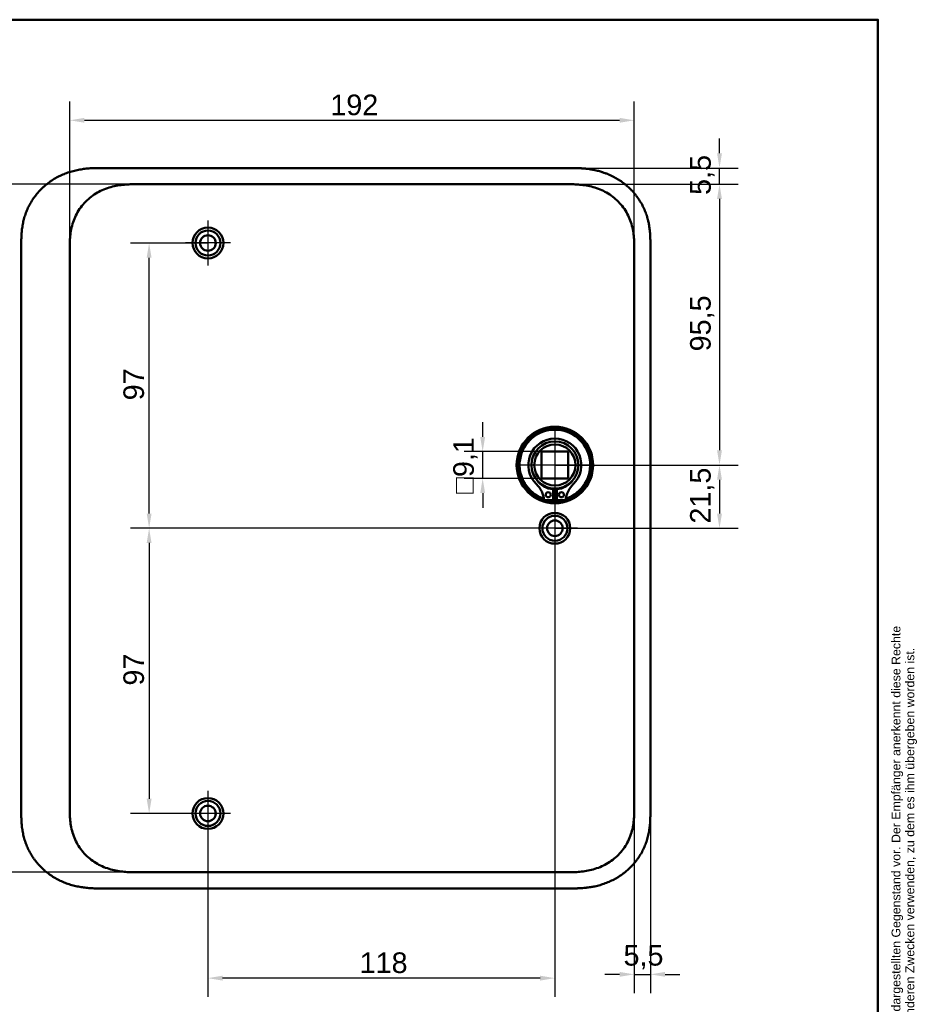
# Model space of a CAD drawing. Header units: millimetres. Extents: x 20 to 833, y 20 to 574.
# Tile 12 of 12: x 528 to 833, y 239 to 574. Entities that reach past the tile are written whole.
import ezdxf
from ezdxf.enums import TextEntityAlignment as Align

# ---------------------------------------------------------------- set-up
doc = ezdxf.new("R2010")
doc.units = ezdxf.units.MM
doc.header["$LTSCALE"] = 2
for name, color, linetype, lineweight in [('Bemaßungen(DIN)', 7, 'Continuous', 25), ('Mittelpunktmarkierung(DIN)', 7, 'Continuous', 25), ('Sichtbare Kanten(DIN)', 7, 'Continuous', 50), ('Skizziergeometrie(DIN)', 7, 'Continuous', 50), ('Symbole(DIN)', 7, 'Continuous', 25)]:
    doc.layers.add(name, color=color, linetype=linetype, lineweight=lineweight)
doc.styles.add('Aktuell-DIN', font='arial.ttf')
doc.styles.add('STANDARD-DIN~0', font='arial.ttf')
doc.styles.add('Textstil10', font='arial.ttf')
doc.styles.add('Textstil41', font='arial.ttf', dxfattribs={"width": 0.8})
doc.styles.add('Textstil80', font='arial.ttf', dxfattribs={"width": 0.9})
doc.styles.add('Textstil83', font='arial.ttf', dxfattribs={"width": 0.8})
doc.dimstyles.new('CAD-LAN', dxfattribs={"dimscale": 2, "dimtxt": 3.5, "dimasz": 2.5, "dimexe": 3.175, "dimexo": 0, "dimgap": 0.8, "dimtad": 1, "dimrnd": 1e-08, "dimtxsty": 'STANDARD-DIN~0', "dimcen": 0.09, "dimdle": 10, "dimclrd": 250, "dimclre": 250, "dimclrt": 250, "dimadec": 0, "dimazin": 2, "dimtfac": 1, "dimtmove": 0, "dimatfit": 3, "dimfxl": 1, "dimtolj": 1, "dimtzin": 0, "dimlwd": 25, "dimlwe": 25, "dimarcsym": 0})

# ---------------------------------------------------------------- blocks, each defined once
blk = doc.blocks.new('Ränder Standardrahmen')
at = {"layer": 'Skizziergeometrie(DIN)', "flags": 128}
blk.add_lwpolyline([(10, 10), (10, 287), (410, 287), (410, 10), (10, 10)], dxfattribs=at)
blk = doc.blocks.new('Schriftfelder Heusser')
at = {"layer": 'Symbole(DIN)', "color": 7, "insert": (293.33, 191.7), "char_height": 1.5, "width": 182.3003, "attachment_point": 1, "rotation": 90, "line_spacing_factor": 0.944221, "style": 'Aktuell-DIN'}
blk.add_mtext('\\fArial|b0|i0;\\H1.5000;Die Schlossfabrik Heusser AG ist Eigentümerin dieses Dokumentes und behält sich alle Rechte an diesem und dem dargestellten Gegenstand vor. Der Empfänger anerkennt diese Rechte\\Pund wird das Dokument nicht ohne schriftliche Ermächtigung der Eigentümerin Dritten zugänglich machen oder zu anderen Zwecken verwenden, zu dem es ihm übergeben worden ist.\\P ', dxfattribs=at)
at = {"layer": 'Symbole(DIN)', "color": 179, "true_color": 0x262659, "style": 'Textstil10'}
blk.add_attdef('ERSTELLUNGSDATUM_001', (217.23, 218.29), '', height=2, dxfattribs=at)
at = {"layer": 'Symbole(DIN)', "color": 179, "true_color": 0x262659}
for tag, height, style, p in [('AUTOR', 2.49, 'Aktuell-DIN', (240.03, 219.26)), ('KONTROLLDATUM', 2, 'Textstil10', (217.42, 215.04)), ('KONTROLLIERT_VON', 2, 'Textstil10', (239.98, 215.05))]:
    blk.add_attdef(tag, text='', height=height, dxfattribs=dict(at, style=style)).set_placement(p, align=Align.MIDDLE_LEFT)
at = {"layer": 'Symbole(DIN)', "color": 7, "style": 'Textstil83', "width": 0.8}
blk.add_attdef('Anfänglicher_Ansichtsmaßstab_001', (281.57, 213.34), '', height=2.3, dxfattribs=at)
at = {"layer": 'Symbole(DIN)', "color": 179, "true_color": 0x262659, "style": 'Textstil10'}
blk.add_attdef('PROJEKT', text='', height=2, dxfattribs=at).set_placement((217.77, 209.72), align=Align.BOTTOM_LEFT)
at = {"layer": 'Symbole(DIN)', "color": 7, "style": 'Textstil80', "width": 0.9}
blk.add_attdef('BAUTEILNUMMER', text='', height=4.5, dxfattribs=at).set_placement((237.4, 196.72), align=Align.MIDDLE_LEFT)
at = {"layer": 'Symbole(DIN)', "color": 7, "style": 'Textstil41', "width": 0.8}
blk.add_attdef('STATUS', text='', height=5, dxfattribs=at).set_placement((284.53, 195.86), align=Align.MIDDLE_CENTER)
blk = doc.blocks.new('*D12')
at = {"layer": 'Bemaßungen(DIN)', "color": 250, "linetype": 'Continuous', "lineweight": 25, "true_color": 0x3f3f3f, "transparency": 16777216}
for p, q in [((545.13, 494.85), (545.13, 546.13)), ((737.13, 495.78), (737.13, 546.13)), ((550.13, 539.78), (732.13, 539.78))]:
    blk.add_line(p, q, dxfattribs=at)
at = {"layer": 'Bemaßungen(DIN)', "color": 250, "linetype": 'Continuous', "true_color": 0x3f3f3f, "transparency": 16777216}
for points in [[(550.13, 540.61), (550.13, 538.95), (545.13, 539.78)], [(732.13, 540.61), (732.13, 538.95), (737.13, 539.78)]]:
    blk.add_solid(points, dxfattribs=at)
at = {"layer": 'Defpoints', "color": 0, "linetype": 'Continuous', "transparency": 16777216}
for p in [(737.13, 539.78), (737.13, 495.78), (545.13, 494.85)]:
    blk.add_point(p, dxfattribs=at)
at = {"layer": 'Bemaßungen(DIN)', "color": 250, "linetype": 'Continuous', "lineweight": 25, "true_color": 0x3f3f3f, "transparency": 16777216, "insert": (633.76, 548.53), "char_height": 7, "attachment_point": 1, "style": 'STANDARD-DIN~0'}
blk.add_mtext('\\A1;192', dxfattribs=at)
blk = doc.blocks.new('*D13')
at = {"layer": 'Bemaßungen(DIN)', "color": 250, "linetype": 'Continuous', "lineweight": 25, "true_color": 0x3f3f3f, "transparency": 16777216}
for p, q in [((568.67, 518.06), (506.32, 518.06)), ((512.67, 513.06), (512.67, 289.06)), ((568.67, 284.06), (506.32, 284.06))]:
    blk.add_line(p, q, dxfattribs=at)
at = {"layer": 'Bemaßungen(DIN)', "color": 250, "linetype": 'Continuous', "true_color": 0x3f3f3f, "transparency": 16777216}
for points in [[(511.84, 513.06), (513.5, 513.06), (512.67, 518.06)], [(511.84, 289.06), (513.5, 289.06), (512.67, 284.06)]]:
    blk.add_solid(points, dxfattribs=at)
at = {"layer": 'Defpoints', "color": 0, "linetype": 'Continuous', "transparency": 16777216}
for p in [(568.67, 518.06), (512.67, 284.06), (568.67, 284.06)]:
    blk.add_point(p, dxfattribs=at)
at = {"layer": 'Bemaßungen(DIN)', "color": 250, "linetype": 'Continuous', "lineweight": 25, "true_color": 0x3f3f3f, "transparency": 16777216, "insert": (503.92, 393.29), "char_height": 7, "attachment_point": 1, "rotation": 90, "style": 'STANDARD-DIN~0'}
blk.add_mtext('\\A1;234', dxfattribs=at)
blk = doc.blocks.new('*D14')
at = {"layer": 'Bemaßungen(DIN)', "color": 250, "linetype": 'Continuous', "lineweight": 25, "true_color": 0x3f3f3f, "transparency": 16777216}
for p, q in [((592.13, 498.06), (565.78, 498.06)), ((572.13, 406.06), (572.13, 493.06)), ((710.13, 401.06), (565.78, 401.06))]:
    blk.add_line(p, q, dxfattribs=at)
at = {"layer": 'Bemaßungen(DIN)', "color": 250, "linetype": 'Continuous', "true_color": 0x3f3f3f, "transparency": 16777216}
for points in [[(571.3, 493.06), (572.96, 493.06), (572.13, 498.06)], [(571.3, 406.06), (572.96, 406.06), (572.13, 401.06)]]:
    blk.add_solid(points, dxfattribs=at)
at = {"layer": 'Defpoints', "color": 0, "linetype": 'Continuous', "transparency": 16777216}
for p in [(572.13, 498.06), (592.13, 498.06), (710.13, 401.06)]:
    blk.add_point(p, dxfattribs=at)
at = {"layer": 'Bemaßungen(DIN)', "color": 250, "linetype": 'Continuous', "lineweight": 25, "true_color": 0x3f3f3f, "transparency": 16777216, "insert": (563.38, 444.55), "char_height": 7, "attachment_point": 1, "rotation": 90, "style": 'STANDARD-DIN~0'}
blk.add_mtext('\\A1;97', dxfattribs=at)
blk = doc.blocks.new('*D15')
at = {"layer": 'Bemaßungen(DIN)', "color": 250, "linetype": 'Continuous', "lineweight": 25, "true_color": 0x3f3f3f, "transparency": 16777216}
for p, q in [((710.13, 401.06), (565.78, 401.06)), ((572.13, 396.06), (572.13, 309.06)), ((584.48, 304.06), (565.78, 304.06))]:
    blk.add_line(p, q, dxfattribs=at)
at = {"layer": 'Bemaßungen(DIN)', "color": 250, "linetype": 'Continuous', "true_color": 0x3f3f3f, "transparency": 16777216}
for points in [[(571.3, 396.06), (572.96, 396.06), (572.13, 401.06)], [(571.3, 309.06), (572.96, 309.06), (572.13, 304.06)]]:
    blk.add_solid(points, dxfattribs=at)
at = {"layer": 'Defpoints', "color": 0, "linetype": 'Continuous', "transparency": 16777216}
for p in [(710.13, 401.06), (572.13, 304.06), (584.48, 304.06)]:
    blk.add_point(p, dxfattribs=at)
at = {"layer": 'Bemaßungen(DIN)', "color": 250, "linetype": 'Continuous', "lineweight": 25, "true_color": 0x3f3f3f, "transparency": 16777216, "insert": (563.38, 347.55), "char_height": 7, "attachment_point": 1, "rotation": 90, "style": 'STANDARD-DIN~0'}
blk.add_mtext('\\A1;97', dxfattribs=at)
blk = doc.blocks.new('*D16')
at = {"layer": 'Bemaßungen(DIN)', "color": 250, "linetype": 'Continuous', "lineweight": 25, "true_color": 0x3f3f3f, "transparency": 16777216}
for p, q in [((710.13, 422.56), (772.48, 422.56)), ((766.13, 417.56), (766.13, 406.06)), ((710.13, 401.06), (772.48, 401.06))]:
    blk.add_line(p, q, dxfattribs=at)
at = {"layer": 'Bemaßungen(DIN)', "color": 250, "linetype": 'Continuous', "true_color": 0x3f3f3f, "transparency": 16777216}
for points in [[(765.3, 417.56), (766.96, 417.56), (766.13, 422.56)], [(765.3, 406.06), (766.96, 406.06), (766.13, 401.06)]]:
    blk.add_solid(points, dxfattribs=at)
at = {"layer": 'Defpoints', "color": 0, "linetype": 'Continuous', "transparency": 16777216}
for p in [(710.13, 422.56), (710.13, 401.06), (766.13, 401.06)]:
    blk.add_point(p, dxfattribs=at)
at = {"layer": 'Bemaßungen(DIN)', "color": 250, "linetype": 'Continuous', "lineweight": 25, "true_color": 0x3f3f3f, "transparency": 16777216, "insert": (756.12, 402.64), "char_height": 7, "attachment_point": 1, "rotation": 90, "style": 'STANDARD-DIN~0'}
blk.add_mtext('\\A1;21,5', dxfattribs=at)
blk = doc.blocks.new('*D17')
at = {"layer": 'Bemaßungen(DIN)', "color": 250, "linetype": 'Continuous', "lineweight": 25, "true_color": 0x3f3f3f, "transparency": 16777216}
for p, q in [((713.59, 518.06), (772.48, 518.06)), ((766.13, 513.06), (766.13, 427.56)), ((710.13, 422.56), (772.48, 422.56))]:
    blk.add_line(p, q, dxfattribs=at)
at = {"layer": 'Bemaßungen(DIN)', "color": 250, "linetype": 'Continuous', "true_color": 0x3f3f3f, "transparency": 16777216}
for points in [[(765.3, 513.06), (766.96, 513.06), (766.13, 518.06)], [(765.3, 427.56), (766.96, 427.56), (766.13, 422.56)]]:
    blk.add_solid(points, dxfattribs=at)
at = {"layer": 'Defpoints', "color": 0, "linetype": 'Continuous', "transparency": 16777216}
for p in [(713.59, 518.06), (710.13, 422.56), (766.13, 422.56)]:
    blk.add_point(p, dxfattribs=at)
at = {"layer": 'Bemaßungen(DIN)', "color": 250, "linetype": 'Continuous', "lineweight": 25, "true_color": 0x3f3f3f, "transparency": 16777216, "insert": (756.12, 461.2), "char_height": 7, "attachment_point": 1, "rotation": 90, "style": 'STANDARD-DIN~0'}
blk.add_mtext('\\A1;95,5', dxfattribs=at)
blk = doc.blocks.new('*D18')
at = {"layer": 'Bemaßungen(DIN)', "color": 250, "linetype": 'Continuous', "lineweight": 25, "true_color": 0x3f3f3f, "transparency": 16777216}
for p, q in [((766.13, 528.56), (766.13, 533.56)), ((714.59, 523.56), (772.48, 523.56)), ((766.13, 518.06), (766.13, 523.56)), ((713.59, 518.06), (772.48, 518.06)), ((766.13, 513.06), (766.13, 508.06))]:
    blk.add_line(p, q, dxfattribs=at)
at = {"layer": 'Bemaßungen(DIN)', "color": 250, "linetype": 'Continuous', "true_color": 0x3f3f3f, "transparency": 16777216}
for points in [[(765.3, 528.56), (766.96, 528.56), (766.13, 523.56)], [(765.3, 513.06), (766.96, 513.06), (766.13, 518.06)]]:
    blk.add_solid(points, dxfattribs=at)
at = {"layer": 'Defpoints', "color": 0, "linetype": 'Continuous', "transparency": 16777216}
for p in [(714.59, 523.56), (766.13, 523.56), (713.59, 518.06)]:
    blk.add_point(p, dxfattribs=at)
at = {"layer": 'Bemaßungen(DIN)', "color": 250, "linetype": 'Continuous', "lineweight": 25, "true_color": 0x3f3f3f, "transparency": 16777216, "insert": (756.15, 514.42), "char_height": 7, "attachment_point": 1, "rotation": 90, "style": 'STANDARD-DIN~0'}
blk.add_mtext('\\A1;5,5', dxfattribs=at)
blk = doc.blocks.new('*D19')
at = {"layer": 'Bemaßungen(DIN)', "color": 250, "linetype": 'Continuous', "lineweight": 25, "true_color": 0x3f3f3f, "transparency": 16777216}
for p, q in [((737.13, 306.35), (737.13, 243)), ((742.63, 305.35), (742.63, 243)), ((732.13, 249.35), (727.13, 249.35)), ((737.13, 249.35), (742.63, 249.35)), ((747.63, 249.35), (752.63, 249.35))]:
    blk.add_line(p, q, dxfattribs=at)
at = {"layer": 'Bemaßungen(DIN)', "color": 250, "linetype": 'Continuous', "true_color": 0x3f3f3f, "transparency": 16777216}
for points in [[(732.13, 250.18), (732.13, 248.52), (737.13, 249.35)], [(747.63, 250.18), (747.63, 248.52), (742.63, 249.35)]]:
    blk.add_solid(points, dxfattribs=at)
at = {"layer": 'Defpoints', "color": 0, "linetype": 'Continuous', "transparency": 16777216}
for p in [(737.13, 306.35), (742.63, 305.35), (742.63, 249.35)]:
    blk.add_point(p, dxfattribs=at)
at = {"layer": 'Bemaßungen(DIN)', "color": 250, "linetype": 'Continuous', "lineweight": 25, "true_color": 0x3f3f3f, "transparency": 16777216, "insert": (733.48, 259.33), "char_height": 7, "attachment_point": 1, "style": 'STANDARD-DIN~0'}
blk.add_mtext('\\A1;5,5', dxfattribs=at)
blk = doc.blocks.new('*D20')
at = {"layer": 'Bemaßungen(DIN)', "color": 250, "linetype": 'Continuous', "lineweight": 25, "true_color": 0x3f3f3f, "transparency": 16777216}
for p, q in [((710.13, 410.56), (710.13, 241.71)), ((592.13, 296.41), (592.13, 241.71)), ((705.13, 248.06), (597.13, 248.06))]:
    blk.add_line(p, q, dxfattribs=at)
at = {"layer": 'Bemaßungen(DIN)', "color": 250, "linetype": 'Continuous', "true_color": 0x3f3f3f, "transparency": 16777216}
for points in [[(597.13, 248.9), (597.13, 247.23), (592.13, 248.06)], [(705.13, 248.9), (705.13, 247.23), (710.13, 248.06)]]:
    blk.add_solid(points, dxfattribs=at)
at = {"layer": 'Defpoints', "color": 0, "linetype": 'Continuous', "transparency": 16777216}
for p in [(710.13, 410.56), (592.13, 296.41), (592.13, 248.06)]:
    blk.add_point(p, dxfattribs=at)
at = {"layer": 'Bemaßungen(DIN)', "color": 250, "linetype": 'Continuous', "lineweight": 25, "true_color": 0x3f3f3f, "transparency": 16777216, "insert": (643.72, 256.81), "char_height": 7, "attachment_point": 1, "style": 'STANDARD-DIN~0'}
blk.add_mtext('\\A1;118', dxfattribs=at)
blk = doc.blocks.new('*D21')
at = {"layer": 'Bemaßungen(DIN)', "color": 250, "linetype": 'Continuous', "lineweight": 25, "true_color": 0x3f3f3f, "transparency": 16777216}
for p, q in [((685.58, 432.11), (685.58, 437.11)), ((705.58, 427.11), (679.23, 427.11)), ((685.58, 418.01), (685.58, 427.11)), ((705.58, 418.01), (679.23, 418.01)), ((685.58, 413.01), (685.58, 408.01))]:
    blk.add_line(p, q, dxfattribs=at)
at = {"layer": 'Bemaßungen(DIN)', "color": 250, "linetype": 'Continuous', "true_color": 0x3f3f3f, "transparency": 16777216}
for points in [[(684.75, 432.11), (686.41, 432.11), (685.58, 427.11)], [(684.75, 413.01), (686.41, 413.01), (685.58, 418.01)]]:
    blk.add_solid(points, dxfattribs=at)
at = {"layer": 'Defpoints', "color": 0, "linetype": 'Continuous', "transparency": 16777216}
for p in [(685.58, 427.11), (705.58, 427.11), (705.58, 418.01)]:
    blk.add_point(p, dxfattribs=at)
at = {"layer": 'Bemaßungen(DIN)', "color": 250, "linetype": 'Continuous', "lineweight": 25, "true_color": 0x3f3f3f, "transparency": 16777216, "insert": (675.57, 412.8), "char_height": 7, "attachment_point": 1, "rotation": 90, "style": 'STANDARD-DIN~0'}
blk.add_mtext('\\A1;\\fAIGDT|b0|i0;\\H7.0000;o\\fArial|b0|i0;\\H7.0000;9,1', dxfattribs=at)

msp = doc.modelspace()

# ---------------------------------------------------------------- linework, layer by layer
at = {"layer": 'Mittelpunktmarkierung(DIN)', "linetype": 'Continuous'}
for p, q in [((592.131, 505.714), (592.131, 490.414)), ((599.781, 498.064), (584.481, 498.064)), ((710.131, 434.564), (710.131, 410.564)), ((722.131, 422.564), (698.131, 422.564)), ((710.131, 408.714), (710.131, 393.414)), ((717.781, 401.064), (702.481, 401.064)), ((592.131, 311.714), (592.131, 296.414)), ((599.781, 304.064), (584.481, 304.064))]:
    msp.add_line(p, q, dxfattribs=at)
at = {"layer": 'Sichtbare Kanten(DIN)'}
for p, q in [((714.592, 523.564), (555.669, 523.564)), ((568.669, 518.064), (568.669, 518.064)), ((713.593, 518.064), (568.669, 518.064)), ((528.631, 496.78), (528.631, 305.307)), ((742.631, 305.348), (742.631, 496.78)), ((705.581, 418.014), (705.581, 427.114)), ((705.581, 427.114), (714.681, 427.114)), ((714.681, 427.114), (714.681, 418.014)), ((714.681, 418.014), (705.581, 418.014)), ((709.514, 414.306), (709.514, 410.606)), ((710.747, 410.606), (710.747, 414.306)), ((709.514, 410.606), (706.49, 410.606)), ((713.771, 410.606), (710.747, 410.606)), ((713.592, 284.064), (568.669, 284.064)), ((568.669, 284.064), (568.669, 284.064)), ((713.592, 284.064), (713.592, 284.064)), ((555.669, 278.564), (714.592, 278.564))]:
    msp.add_line(p, q, dxfattribs=at)
for centre, radius in [((592.131, 498.064), 5.25), ((592.131, 498.064), 4.25), ((592.131, 498.064), 2.65), ((710.131, 422.564), 13), ((710.131, 422.564), 12.5), ((710.131, 422.564), 8), ((710.131, 422.564), 7), ((707.899, 412.456), 0.85), ((712.362, 412.456), 0.85), ((710.131, 401.064), 5.25), ((710.131, 401.064), 4.25), ((710.131, 401.064), 2.65), ((592.131, 304.064), 5.25), ((592.131, 304.064), 4.25), ((592.131, 304.064), 2.65)]:
    msp.add_circle(centre, radius, dxfattribs=at)
for centre, radius, start, end in [((710.131, 422.564), 12, 288.17213, 251.82787), ((710.131, 422.564), 9.017, 314.1409, 225.8591), ((697.808, 409.866), 8.678, 4.96705, 45.8591), ((710.131, 421.831), 7.55, 215.6871, 265.31499), ((710.131, 422.564), 8.2, 243.63056, 296.36944), ((710.131, 421.831), 7.55, 274.68501, 324.3129), ((722.454, 409.866), 8.678, 134.1409, 175.03295), ((710.131, 422.564), 9, 266.0711, 273.9289), ((710.131, 422.564), 12, 265.21102, 274.78898)]:
    msp.add_arc(centre, radius, start, end, dxfattribs=at)
for points, knots in [([(555.669, 523.564), (555.084, 523.562), (553.905, 523.548), (552.416, 523.485), (550.918, 523.37), (549.715, 523.231), (548.211, 522.99), (547.01, 522.738), (545.521, 522.343), (544.341, 521.961), (542.891, 521.401), (541.753, 520.885), (540.368, 520.156), (539.293, 519.508), (538.001, 518.618), (537.011, 517.846), (535.837, 516.809), (534.952, 515.926), (533.92, 514.762), (533.156, 513.785), (532.284, 512.515), (531.655, 511.464), (530.957, 510.114), (530.469, 509.008), (529.949, 507.603), (529.603, 506.465), (529.255, 505.031), (529.04, 503.879), (528.845, 502.44), (528.741, 501.291), (528.664, 499.865), (528.631, 498.45), (528.631, 497.334), (528.631, 496.78)], [-0.99998994, -0.99998994, -0.99998994, -0.99998994, -0.9592928, -0.91859565, -0.89824708, -0.85754993, -0.83720136, -0.79650421, -0.77615564, -0.73545849, -0.71510992, -0.67441277, -0.6540642, -0.61336705, -0.59301848, -0.55232133, -0.53197276, -0.49127561, -0.47092704, -0.43022989, -0.40988132, -0.36918417, -0.3488356, -0.30813845, -0.28778988, -0.24709273, -0.22674416, -0.18604701, -0.16569844, -0.12500129, -0.10465272, -0.06395557, -0.02325842, -0.02325842, -0.02325842, -0.02325842]), ([(742.631, 496.78), (742.631, 497.078), (742.63, 497.677), (742.625, 498.43), (742.612, 499.187), (742.595, 499.795), (742.561, 500.558), (742.523, 501.17), (742.448, 502.089), (742.346, 503.008), (742.158, 504.234), (741.975, 505.147), (741.758, 506.054), (741.595, 506.655), (741.368, 507.401), (741.168, 507.992), (740.895, 508.723), (740.658, 509.3), (740.276, 510.155), (739.858, 510.994), (739.165, 512.217), (738.48, 513.262), (737.546, 514.511), (736.738, 515.462), (735.657, 516.586), (734.739, 517.43), (733.532, 518.414), (732.521, 519.142), (731.206, 519.975), (730.116, 520.578), (728.855, 521.184), (727.996, 521.547), (727.125, 521.877), (726.538, 522.081), (725.65, 522.362), (724.754, 522.609), (723.548, 522.887), (722.636, 523.057), (721.722, 523.198), (721.111, 523.278), (720.348, 523.362), (719.737, 523.416), (718.974, 523.47), (718.365, 523.503), (717.452, 523.538), (716.24, 523.563), (715.189, 523.564), (714.592, 523.564)], [-0.99999789, -0.99999789, -0.99999789, -0.99999789, -0.9791648, -0.9583317, -0.94791516, -0.92708206, -0.91666552, -0.89583243, -0.88541588, -0.85416624, -0.83333315, -0.80208351, -0.79166696, -0.77083387, -0.76041733, -0.73958423, -0.72916769, -0.70833459, -0.69791805, -0.66666841, -0.64583532, -0.60416913, -0.58333604, -0.54166985, -0.52083676, -0.47917058, -0.45833749, -0.4166713, -0.39583821, -0.35417202, -0.33333893, -0.30208929, -0.29167275, -0.27083965, -0.26042311, -0.22917347, -0.20834038, -0.17709074, -0.16667419, -0.1458411, -0.13542455, -0.11459146, -0.10417491, -0.08334182, -0.07292528, -0.04167564, -0.00000945, -0.00000945, -0.00000945, -0.00000945]), ([(545.131, 495.78), (545.131, 496.408), (545.131, 497.056), (545.143, 497.705), (545.157, 498.427), (545.186, 499.151), (545.241, 499.866), (545.302, 500.645), (545.392, 501.413), (545.523, 502.175), (545.659, 502.967), (545.838, 503.753), (546.073, 504.544), (546.308, 505.337), (546.598, 506.125), (546.944, 506.89), (547.29, 507.659), (547.693, 508.408), (548.149, 509.125), (548.603, 509.84), (549.11, 510.525), (549.667, 511.174), (550.217, 511.816), (550.818, 512.424), (551.455, 512.984), (552.092, 513.545), (552.762, 514.056), (553.462, 514.521), (554.158, 514.983), (554.883, 515.398), (555.636, 515.767), (556.372, 516.127), (557.135, 516.444), (557.918, 516.715), (558.673, 516.976), (559.448, 517.195), (560.232, 517.373), (560.98, 517.543), (561.737, 517.675), (562.5, 517.776), (563.224, 517.871), (563.954, 517.937), (564.685, 517.981), (565.376, 518.022), (566.068, 518.044), (566.754, 518.054), (567.4, 518.064), (568.042, 518.064), (568.669, 518.064)], [0, 0, 0, 0, 0.20048, 0.20048, 0.20048, 0.4237428, 0.4237428, 0.4237428, 0.6666848, 0.6666848, 0.6666848, 0.9193992, 0.9193992, 0.9193992, 1.173002, 1.173002, 1.173002, 1.4278722, 1.4278722, 1.4278722, 1.6819311, 1.6819311, 1.6819311, 1.933378, 1.933378, 1.933378, 2.1848149, 2.1848149, 2.1848149, 2.4343919, 2.4343919, 2.4343919, 2.6782792, 2.6782792, 2.6782792, 2.9134601, 2.9134601, 2.9134601, 3.1379646, 3.1379646, 3.1379646, 3.3508174, 3.3508174, 3.3508174, 3.5518222, 3.5518222, 3.5518222, 3.7413044, 3.7413044, 3.7413044, 3.7413044]), ([(713.593, 518.064), (714.22, 518.064), (714.861, 518.064), (715.508, 518.054), (716.194, 518.044), (716.886, 518.022), (717.577, 517.981), (718.308, 517.937), (719.038, 517.871), (719.761, 517.776), (720.525, 517.675), (721.282, 517.543), (722.03, 517.373), (722.814, 517.195), (723.588, 516.976), (724.343, 516.715), (725.127, 516.444), (725.889, 516.127), (726.625, 515.767), (727.378, 515.398), (728.104, 514.983), (728.799, 514.521), (729.5, 514.056), (730.17, 513.545), (730.806, 512.984), (731.443, 512.424), (732.045, 511.816), (732.595, 511.174), (733.151, 510.525), (733.658, 509.84), (734.113, 509.125), (734.568, 508.407), (734.971, 507.659), (735.318, 506.89), (735.663, 506.125), (735.953, 505.337), (736.189, 504.544), (736.424, 503.753), (736.602, 502.967), (736.738, 502.175), (736.869, 501.413), (736.96, 500.645), (737.02, 499.866), (737.075, 499.151), (737.104, 498.427), (737.118, 497.705), (737.131, 497.056), (737.131, 496.408), (737.131, 495.78)], [0, 0, 0, 0, 0.1894834, 0.1894834, 0.1894834, 0.3904881, 0.3904881, 0.3904881, 0.6033414, 0.6033414, 0.6033414, 0.8278466, 0.8278466, 0.8278466, 1.0630283, 1.0630283, 1.0630283, 1.3069161, 1.3069161, 1.3069161, 1.5564929, 1.5564929, 1.5564929, 1.8079285, 1.8079285, 1.8079285, 2.0593731, 2.0593731, 2.0593731, 2.3134297, 2.3134297, 2.3134297, 2.5682979, 2.5682979, 2.5682979, 2.8218991, 2.8218991, 2.8218991, 3.0746122, 3.0746122, 3.0746122, 3.3175525, 3.3175525, 3.3175525, 3.5408138, 3.5408138, 3.5408138, 3.7412926, 3.7412926, 3.7412926, 3.7412926]), ([(528.631, 305.266), (528.631, 304.739), (528.632, 303.649), (528.664, 302.263), (528.741, 300.837), (528.845, 299.688), (529.04, 298.249), (529.255, 297.097), (529.603, 295.663), (529.949, 294.525), (530.469, 293.12), (530.957, 292.014), (531.655, 290.664), (532.284, 289.613), (533.156, 288.343), (533.92, 287.366), (534.952, 286.202), (535.837, 285.318), (537.011, 284.282), (538.001, 283.51), (539.293, 282.62), (540.368, 281.972), (541.753, 281.243), (542.891, 280.727), (544.341, 280.167), (545.521, 279.785), (547.01, 279.39), (548.211, 279.138), (549.715, 278.897), (550.918, 278.758), (552.416, 278.643), (553.905, 278.58), (555.084, 278.566), (555.669, 278.564)], [-0.97472618, -0.97472618, -0.97472618, -0.97472618, -0.93604739, -0.89534998, -0.87500127, -0.83430386, -0.81395515, -0.77325774, -0.75290903, -0.71221162, -0.69186291, -0.6511655, -0.6308168, -0.59011938, -0.56977068, -0.52907326, -0.50872456, -0.46802714, -0.44767844, -0.40698102, -0.38663232, -0.3459349, -0.3255862, -0.28488878, -0.26454008, -0.22384266, -0.20349396, -0.16279654, -0.14244784, -0.10175042, -0.08140172, -0.0407043, -0.00000689, -0.00000689, -0.00000689, -0.00000689]), ([(568.669, 284.064), (568.042, 284.064), (567.4, 284.064), (566.754, 284.074), (566.068, 284.084), (565.375, 284.106), (564.685, 284.147), (563.954, 284.191), (563.224, 284.257), (562.5, 284.353), (561.737, 284.453), (560.98, 284.585), (560.232, 284.755), (559.448, 284.933), (558.673, 285.152), (557.918, 285.413), (557.135, 285.684), (556.372, 286.001), (555.636, 286.361), (554.883, 286.73), (554.158, 287.145), (553.462, 287.607), (552.762, 288.072), (552.092, 288.583), (551.455, 289.144), (550.818, 289.704), (550.217, 290.312), (549.666, 290.954), (549.11, 291.603), (548.603, 292.288), (548.149, 293.003), (547.693, 293.721), (547.29, 294.469), (546.944, 295.238), (546.598, 296.003), (546.308, 296.791), (546.073, 297.584), (545.838, 298.375), (545.659, 299.161), (545.523, 299.953), (545.392, 300.715), (545.302, 301.483), (545.241, 302.262), (545.186, 302.977), (545.157, 303.701), (545.143, 304.423), (545.131, 305.072), (545.131, 305.72), (545.131, 306.348)], [0, 0, 0, 0, 0.1894861, 0.1894861, 0.1894861, 0.3904941, 0.3904941, 0.3904941, 0.6033491, 0.6033491, 0.6033491, 0.8278544, 0.8278544, 0.8278544, 1.0630348, 1.0630348, 1.0630348, 1.3069205, 1.3069205, 1.3069205, 1.5564953, 1.5564953, 1.5564953, 1.8079303, 1.8079303, 1.8079303, 2.0593759, 2.0593759, 2.0593759, 2.3134335, 2.3134335, 2.3134335, 2.5683022, 2.5683022, 2.5683022, 2.8219033, 2.8219033, 2.8219033, 3.0746163, 3.0746163, 3.0746163, 3.3175565, 3.3175565, 3.3175565, 3.5408165, 3.5408165, 3.5408165, 3.7412931, 3.7412931, 3.7412931, 3.7412931]), ([(737.131, 306.348), (737.131, 305.72), (737.131, 305.072), (737.118, 304.423), (737.104, 303.701), (737.075, 302.977), (737.02, 302.262), (736.96, 301.483), (736.869, 300.715), (736.738, 299.953), (736.602, 299.161), (736.424, 298.375), (736.189, 297.584), (735.953, 296.791), (735.663, 296.003), (735.318, 295.238), (734.971, 294.469), (734.568, 293.72), (734.113, 293.003), (733.658, 292.288), (733.151, 291.603), (732.595, 290.954), (732.045, 290.312), (731.443, 289.704), (730.806, 289.144), (730.17, 288.583), (729.5, 288.072), (728.799, 287.607), (728.104, 287.145), (727.378, 286.73), (726.625, 286.361), (725.889, 286.001), (725.126, 285.684), (724.343, 285.413), (723.588, 285.152), (722.814, 284.933), (722.03, 284.755), (721.281, 284.585), (720.525, 284.453), (719.761, 284.352), (719.038, 284.257), (718.308, 284.191), (717.577, 284.147), (716.886, 284.106), (716.194, 284.084), (715.508, 284.074), (714.861, 284.064), (714.22, 284.064), (713.592, 284.064)], [0, 0, 0, 0, 0.2004784, 0.2004784, 0.2004784, 0.4237411, 0.4237411, 0.4237411, 0.6666843, 0.6666843, 0.6666843, 0.9194, 0.9194, 0.9194, 1.1730033, 1.1730033, 1.1730033, 1.4278738, 1.4278738, 1.4278738, 1.6819326, 1.6819326, 1.6819326, 1.9333793, 1.9333793, 1.9333793, 2.1848165, 2.1848165, 2.1848165, 2.4343943, 2.4343943, 2.4343943, 2.6782826, 2.6782826, 2.6782826, 2.9134642, 2.9134642, 2.9134642, 3.1379689, 3.1379689, 3.1379689, 3.3508216, 3.3508216, 3.3508216, 3.5518256, 3.5518256, 3.5518256, 3.7413067, 3.7413067, 3.7413067, 3.7413067]), ([(714.592, 278.564), (715.19, 278.564), (716.241, 278.565), (717.452, 278.59), (718.364, 278.625), (718.974, 278.658), (719.737, 278.712), (720.348, 278.766), (721.111, 278.85), (721.722, 278.93), (722.636, 279.071), (723.548, 279.241), (724.905, 279.554), (726.098, 279.894), (727.565, 280.404), (728.715, 280.877), (730.116, 281.55), (731.206, 282.153), (732.521, 282.986), (733.532, 283.714), (734.739, 284.698), (735.657, 285.542), (736.738, 286.666), (737.546, 287.617), (738.48, 288.866), (739.164, 289.912), (739.935, 291.27), (740.481, 292.394), (741.073, 293.838), (741.473, 295.022), (741.88, 296.525), (742.135, 297.741), (742.346, 299.12), (742.448, 300.039), (742.523, 300.958), (742.561, 301.57), (742.595, 302.333), (742.612, 302.941), (742.625, 303.698), (742.631, 304.451), (742.631, 305.05), (742.631, 305.348)], [-0.99999787, -0.99999787, -0.99999787, -0.99999787, -0.95833168, -0.92708204, -0.9166655, -0.89583241, -0.88541586, -0.86458277, -0.85416622, -0.83333313, -0.82291658, -0.79166695, -0.77083385, -0.72916767, -0.70833458, -0.66666839, -0.6458353, -0.60416912, -0.58333603, -0.54166984, -0.52083675, -0.47917057, -0.45833747, -0.41667129, -0.3958382, -0.35417201, -0.33333892, -0.29167274, -0.27083965, -0.22917346, -0.20834037, -0.16667419, -0.14584109, -0.11459146, -0.10417491, -0.08334182, -0.07292527, -0.05209218, -0.04167563, -0.02084254, -0.00000945, -0.00000945, -0.00000945, -0.00000945])]:
    msp.add_open_spline(points, degree=3, knots=knots, dxfattribs=at)
for points, degree in [([(545.131, 306.348), (545.131, 369.492), (545.131, 432.636), (545.131, 495.78)], 3), ([(737.131, 495.78), (737.131, 401.064), (737.131, 306.348)], 2)]:
    msp.add_open_spline(points, degree=degree, dxfattribs=at)

# ---------------------------------------------------------------- block references
at = {"xscale": 2, "yscale": 2, "zscale": 2}
for name, p in [('Ränder Standardrahmen', (0, 0)), ('Schriftfelder Heusser', (238, -362.833))]:
    msp.add_blockref(name, p, dxfattribs=at)

# ---------------------------------------------------------------- dimensions: what is measured, and where the dimension line sits
at = {"layer": 'Bemaßungen(DIN)', "color": 250, "linetype": 'Continuous', "lineweight": 25, "true_color": 0x3f3f3f}
for base, p1, p2, angle, override, picture, middle in [((737.131, 539.78), (545.131, 494.852), (737.131, 495.78), 180, {"dimgap": 0.8, "dimdec": 2, "dimtol": 0, "dimlim": 0, "dimtp": 0, "dimtm": 0, "dimtdec": 2, "dimtofl": 0, "dimatfit": 1}, '*D12', (641.131, 539.78)), ((766.131, 523.564), (713.593, 518.064), (714.592, 523.564), 90, {"dimgap": 0.8, "dimdec": 2, "dimtol": 0, "dimlim": 0, "dimtp": 0, "dimtm": 0, "dimtdec": 2, "dimtofl": 1, "dimatfit": 1}, '*D18', (766.131, 520.814)), ((512.669, 284.064), (568.669, 518.064), (568.669, 284.064), 90, {"dimgap": 0.8, "dimdec": 2, "dimtol": 0, "dimlim": 0, "dimtp": 0, "dimtm": 0, "dimtdec": 2, "dimtofl": 0, "dimatfit": 1}, '*D13', (512.669, 401.064)), ((766.131, 422.564), (713.593, 518.064), (710.131, 422.564), 90, {"dimgap": 0.8, "dimdec": 2, "dimtol": 0, "dimlim": 0, "dimtp": 0, "dimtm": 0, "dimtdec": 2, "dimtofl": 0, "dimatfit": 1}, '*D17', (766.131, 470.314)), ((572.131, 498.064), (710.131, 401.064), (592.131, 498.064), 90, {"dimgap": 0.8, "dimdec": 2, "dimtol": 0, "dimlim": 0, "dimtp": 0, "dimtm": 0, "dimtdec": 2, "dimtofl": 0, "dimatfit": 1}, '*D14', (572.131, 449.564)), ((766.131, 401.064), (710.131, 422.564), (710.131, 401.064), 90, {"dimgap": 0.8, "dimdec": 2, "dimtol": 0, "dimlim": 0, "dimtp": 0, "dimtm": 0, "dimtdec": 2, "dimtofl": 0, "dimatfit": 1}, '*D16', (766.131, 411.814)), ((592.131, 248.064), (710.131, 410.564), (592.131, 296.414), 180, {"dimgap": 0.8, "dimdec": 2, "dimtol": 0, "dimlim": 0, "dimtp": 0, "dimtm": 0, "dimtdec": 2, "dimtofl": 0, "dimatfit": 1}, '*D20', (651.131, 248.064)), ((572.131, 304.064), (710.131, 401.064), (584.481, 304.064), 90, {"dimgap": 0.8, "dimdec": 2, "dimtol": 0, "dimlim": 0, "dimtp": 0, "dimtm": 0, "dimtdec": 2, "dimtofl": 0, "dimatfit": 1}, '*D15', (572.131, 352.564)), ((742.631, 249.348), (737.131, 306.348), (742.631, 305.348), 180, {"dimgap": 0.8, "dimdec": 2, "dimtol": 0, "dimlim": 0, "dimtp": 0, "dimtm": 0, "dimtdec": 2, "dimtofl": 1, "dimatfit": 1}, '*D19', (739.881, 249.348))]:
    dim = msp.add_linear_dim(base=base, p1=p1, p2=p2, angle=angle, dimstyle='CAD-LAN', override=override, dxfattribs=at)
    dim.commit()
    dim.dimension.update_dxf_attribs({"geometry": picture, "text_midpoint": middle, "dimtype": 160})
dim = msp.add_linear_dim(base=(685.581, 427.114), p1=(705.581, 418.014), p2=(705.581, 427.114), angle=90, text='\\fAIGDT|b0|i0;\\H7.0000;o\\fArial|b0|i0;\\H7.0000;<>', dimstyle='CAD-LAN', override={"dimgap": 0.8, "dimdec": 2, "dimtol": 0, "dimlim": 0, "dimtp": 0, "dimtm": 0, "dimtdec": 2, "dimtofl": 1, "dimatfit": 1}, dxfattribs=at)
dim.commit()
dim.dimension.update_dxf_attribs({"geometry": '*D21', "text_midpoint": (685.581, 422.564), "dimtype": 160})

doc.saveas('drawing.dxf')
